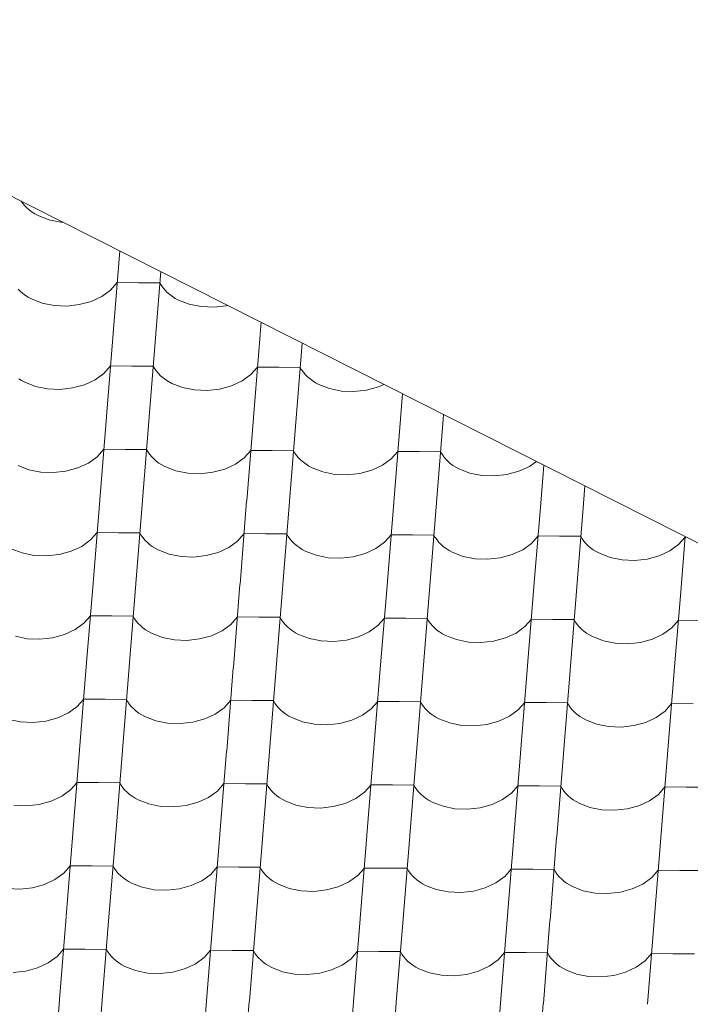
# Model space of a CAD drawing. Header units: millimetres. Extents: x -124639 to 133188, y -48358 to 76648.
# Tile 36 of 49: x 7054 to 7806, y 8416 to 9518. Entities that reach past the tile are written whole.
import ezdxf

# ---------------------------------------------------------------- set-up
doc = ezdxf.new("R2010")
doc.units = ezdxf.units.MM
doc.header["$MEASUREMENT"] = 0
doc.layers.add('Konstrukce - střechy a skořepiny', color=7, linetype='Continuous')
doc.layers.add('Výplně - Povrchové', color=7, linetype='Continuous')

# ---------------------------------------------------------------- blocks, each defined once
blk = doc.blocks.new('*X2')
at = {"layer": 'Výplně - Povrchové', "color": 7, "linetype": 'Continuous', "lineweight": 13}
for p, q in [((7056.1, 9315.3), (7058, 9312.7)), ((7058, 9312.7), (7060.2, 9310.1)), ((7060.2, 9310.1), (7062.6, 9307.6)), ((7062.6, 9307.6), (7065.4, 9305.2)), ((7065.4, 9305.2), (7068.4, 9303)), ((7068.4, 9303), (7071.6, 9300.9)), ((7071.6, 9300.9), (7075.1, 9299.1)), ((7075.1, 9299.1), (7087.1, 9294.4)), ((7087.1, 9294.4), (7100.6, 9291.7)), ((7100.6, 9291.7), (7103.1, 9291.6)), ((7166.5, 9259.5), (7159.1, 9167.3)), ((7212.6, 9236.3), (7207, 9167)), ((7156.3, 9215.7), (7163.7, 9224)), ((7187.6, 9223.8), (7163.7, 9224)), ((7211.6, 9223.7), (7187.6, 9223.8)), ((7211.6, 9223.7), (7213.2, 9220.8)), ((7213.2, 9220.8), (7215.1, 9218.1)), ((7215.1, 9218.1), (7217.3, 9215.5)), ((7052.7, 9216.8), (7055.1, 9214.3)), ((7055.1, 9214.3), (7057.9, 9211.9)), ((7057.9, 9211.9), (7060.9, 9209.7)), ((7060.9, 9209.7), (7064.1, 9207.7)), ((7064.1, 9207.7), (7067.6, 9205.8)), ((7134.6, 9203), (7146.5, 9208.5)), ((7146.5, 9208.5), (7156.3, 9215.7)), ((7217.3, 9215.5), (7219.8, 9213)), ((7219.8, 9213), (7222.5, 9210.7)), ((7222.5, 9210.7), (7225.5, 9208.5)), ((7225.5, 9208.5), (7228.8, 9206.4)), ((7228.8, 9206.4), (7232.2, 9204.5)), ((7067.6, 9205.8), (7079.6, 9201.1)), ((7079.6, 9201.1), (7093.1, 9198.4)), ((7093.1, 9198.4), (7107.2, 9197.8)), ((7107.2, 9197.8), (7121.2, 9199.4)), ((7121.2, 9199.4), (7134.6, 9203)), ((7232.2, 9204.5), (7244.3, 9199.8)), ((7244.3, 9199.8), (7257.7, 9197.1)), ((7257.7, 9197.1), (7271.8, 9196.6)), ((7271.8, 9196.6), (7285.9, 9198.1)), ((7285.9, 9198.1), (7287.3, 9198.5)), ((7324.8, 9179.6), (7323.8, 9166.1)), ((7159.1, 9167), (7151.6, 9074.1)), ((7207, 9166.6), (7199.5, 9073.7)), ((7323.7, 9165.7), (7316.3, 9072.8)), ((7370.9, 9156.3), (7364.2, 9072.4)), ((7148.8, 9122.4), (7156.2, 9130.7)), ((7180.1, 9130.6), (7156.2, 9130.7)), ((7204.1, 9130.4), (7180.1, 9130.6)), ((7204.1, 9130.4), (7205.7, 9127.6)), ((7313.5, 9121.1), (7320.8, 9129.5)), ((7344.8, 9129.3), (7320.8, 9129.5)), ((7368.8, 9129.1), (7344.8, 9129.3)), ((7368.8, 9129.1), (7370.3, 9126.3)), ((7139, 9115.3), (7148.8, 9122.4)), ((7205.7, 9127.6), (7207.6, 9124.8)), ((7207.6, 9124.8), (7209.8, 9122.2)), ((7209.8, 9122.2), (7212.3, 9119.7)), ((7212.3, 9119.7), (7215, 9117.4)), ((7303.6, 9114), (7313.5, 9121.1)), ((7370.3, 9126.3), (7372.2, 9123.6)), ((7372.2, 9123.6), (7374.4, 9121)), ((7374.4, 9121), (7376.9, 9118.5)), ((7376.9, 9118.5), (7379.7, 9116.1)), ((7053.4, 9116.4), (7056.6, 9114.4)), ((7056.6, 9114.4), (7060.1, 9112.5)), ((7060.1, 9112.5), (7072.1, 9107.8)), ((7072.1, 9107.8), (7085.5, 9105.1)), ((7113.7, 9106.1), (7127.1, 9109.7)), ((7127.1, 9109.7), (7139, 9115.3)), ((7215, 9117.4), (7218, 9115.2)), ((7218, 9115.2), (7221.3, 9113.1)), ((7221.3, 9113.1), (7224.7, 9111.2)), ((7224.7, 9111.2), (7236.8, 9106.6)), ((7278.4, 9104.8), (7291.7, 9108.5)), ((7291.7, 9108.5), (7303.6, 9114)), ((7379.7, 9116.1), (7382.7, 9113.9)), ((7382.7, 9113.9), (7385.9, 9111.9)), ((7385.9, 9111.9), (7389.4, 9110)), ((7389.4, 9110), (7401.4, 9105.3)), ((7443, 9103.6), (7456.4, 9107.2)), ((7456.4, 9107.2), (7462.5, 9110.1)), ((7085.5, 9105.1), (7099.7, 9104.5)), ((7099.7, 9104.5), (7113.7, 9106.1)), ((7236.8, 9106.6), (7250.2, 9103.9)), ((7250.2, 9103.9), (7264.3, 9103.3)), ((7264.3, 9103.3), (7278.4, 9104.8)), ((7401.4, 9105.3), (7414.8, 9102.6)), ((7414.8, 9102.6), (7428.9, 9102)), ((7428.9, 9102), (7443, 9103.6)), ((7483.2, 9099.6), (7480.9, 9071.5)), ((7529.3, 9076.4), (7528.8, 9071.2)), ((7151.6, 9073.7), (7144.1, 8980.8)), ((7199.5, 9073.4), (7192, 8980.4)), ((7316.2, 9072.5), (7308.8, 8979.5)), ((7364.2, 9072.1), (7356.7, 8979.2)), ((7480.9, 9071.2), (7473.4, 8978.3)), ((7528.8, 9070.8), (7521.3, 8977.9)), ((7141.3, 9029.1), (7148.7, 9037.5)), ((7172.6, 9037.3), (7148.7, 9037.5)), ((7196.6, 9037.1), (7172.6, 9037.3)), ((7196.6, 9037.1), (7198.2, 9034.3)), ((7198.2, 9034.3), (7200.1, 9031.6)), ((7200.1, 9031.6), (7202.3, 9028.9)), ((7306, 9027.8), (7313.3, 9036.2)), ((7337.3, 9036), (7313.3, 9036.2)), ((7361.2, 9035.8), (7337.3, 9036)), ((7361.2, 9035.8), (7362.8, 9033)), ((7362.8, 9033), (7364.7, 9030.3)), ((7364.7, 9030.3), (7366.9, 9027.7)), ((7470.6, 9026.6), (7478, 9034.9)), ((7501.9, 9034.8), (7478, 9034.9)), ((7525.9, 9034.6), (7501.9, 9034.8)), ((7525.9, 9034.6), (7527.5, 9031.8)), ((7527.5, 9031.8), (7529.4, 9029)), ((7052.6, 9019.2), (7064.6, 9014.5)), ((7119.6, 9016.5), (7131.5, 9022)), ((7131.5, 9022), (7141.3, 9029.1)), ((7202.3, 9028.9), (7204.8, 9026.5)), ((7204.8, 9026.5), (7207.5, 9024.1)), ((7207.5, 9024.1), (7210.5, 9021.9)), ((7210.5, 9021.9), (7213.8, 9019.8)), ((7213.8, 9019.8), (7217.2, 9018)), ((7284.2, 9015.2), (7296.1, 9020.7)), ((7296.1, 9020.7), (7306, 9027.8)), ((7366.9, 9027.7), (7369.4, 9025.2)), ((7369.4, 9025.2), (7372.2, 9022.8)), ((7372.2, 9022.8), (7375.2, 9020.6)), ((7375.2, 9020.6), (7378.4, 9018.6)), ((7448.9, 9013.9), (7460.8, 9019.5)), ((7460.8, 9019.5), (7470.6, 9026.6)), ((7529.4, 9029), (7531.6, 9026.4)), ((7531.6, 9026.4), (7534.1, 9023.9)), ((7534.1, 9023.9), (7536.8, 9021.6)), ((7536.8, 9021.6), (7539.8, 9019.4)), ((7539.8, 9019.4), (7543, 9017.3)), ((7625.4, 9018.2), (7633.2, 9023.8)), ((7641.5, 9019.7), (7638, 8977)), ((7064.6, 9014.5), (7078, 9011.8)), ((7078, 9011.8), (7092.2, 9011.3)), ((7092.2, 9011.3), (7106.2, 9012.8)), ((7106.2, 9012.8), (7119.6, 9016.5)), ((7217.2, 9018), (7229.3, 9013.3)), ((7229.3, 9013.3), (7242.7, 9010.6)), ((7242.7, 9010.6), (7256.8, 9010)), ((7256.8, 9010), (7270.9, 9011.6)), ((7270.9, 9011.6), (7284.2, 9015.2)), ((7378.4, 9018.6), (7381.9, 9016.7)), ((7381.9, 9016.7), (7393.9, 9012)), ((7393.9, 9012), (7407.3, 9009.3)), ((7407.3, 9009.3), (7421.4, 9008.7)), ((7421.4, 9008.7), (7435.5, 9010.3)), ((7435.5, 9010.3), (7448.9, 9013.9)), ((7543, 9017.3), (7546.5, 9015.4)), ((7546.5, 9015.4), (7558.6, 9010.8)), ((7558.6, 9010.8), (7572, 9008.1)), ((7572, 9008.1), (7586.1, 9007.5)), ((7586.1, 9007.5), (7600.2, 9009)), ((7600.2, 9009), (7613.5, 9012.7)), ((7613.5, 9012.7), (7625.4, 9018.2)), ((7687.6, 8996.4), (7686, 8976.6)), ((7144.1, 8980.4), (7136.6, 8887.5)), ((7192, 8980.1), (7184.5, 8887.1)), ((7308.7, 8979.2), (7301.3, 8886.2)), ((7356.7, 8978.8), (7349.2, 8885.9)), ((7473.4, 8977.9), (7465.9, 8885)), ((7521.3, 8977.6), (7513.8, 8884.6)), ((7638, 8976.7), (7630.5, 8883.7)), ((7686, 8976.3), (7678.5, 8883.3)), ((7133.8, 8935.8), (7141.2, 8944.2)), ((7165.1, 8944), (7141.2, 8944.2)), ((7189.1, 8943.8), (7165.1, 8944)), ((7189.1, 8943.8), (7190.7, 8941)), ((7298.5, 8934.6), (7305.8, 8942.9)), ((7329.8, 8942.7), (7305.8, 8942.9)), ((7353.7, 8942.6), (7329.8, 8942.7)), ((7353.7, 8942.6), (7355.3, 8939.7)), ((7463.1, 8933.3), (7470.5, 8941.7)), ((7494.4, 8941.5), (7470.5, 8941.7)), ((7124, 8928.7), (7133.8, 8935.8)), ((7190.7, 8941), (7192.6, 8938.3)), ((7192.6, 8938.3), (7194.8, 8935.7)), ((7194.8, 8935.7), (7197.3, 8933.2)), ((7197.3, 8933.2), (7200, 8930.8)), ((7200, 8930.8), (7203, 8928.6)), ((7288.6, 8927.4), (7298.5, 8934.6)), ((7355.3, 8939.7), (7357.2, 8937)), ((7357.2, 8937), (7359.4, 8934.4)), ((7359.4, 8934.4), (7361.9, 8931.9)), ((7361.9, 8931.9), (7364.7, 8929.6)), ((7453.3, 8926.2), (7463.1, 8933.3)), ((7518.4, 8941.3), (7494.4, 8941.5)), ((7518.4, 8941.3), (7520, 8938.5)), ((7520, 8938.5), (7521.9, 8935.8)), ((7521.9, 8935.8), (7524.1, 8933.1)), ((7524.1, 8933.1), (7526.6, 8930.7)), ((7526.6, 8930.7), (7529.3, 8928.3)), ((7617.9, 8924.9), (7627.8, 8932)), ((7627.8, 8932), (7635.1, 8940.4)), ((7659.1, 8940.2), (7635.1, 8940.4)), ((7683, 8940), (7659.1, 8940.2)), ((7683, 8940), (7684.6, 8937.2)), ((7684.6, 8937.2), (7686.5, 8934.5)), ((7686.5, 8934.5), (7688.7, 8931.9)), ((7688.7, 8931.9), (7691.2, 8929.4)), ((7782.6, 8923.7), (7792.4, 8930.8)), ((7792.4, 8930.8), (7799.7, 8939.1)), ((7799.8, 8939.7), (7795.2, 8882.5)), ((7801, 8939.1), (7799.7, 8939.1)), ((7045.1, 8925.9), (7057.1, 8921.3)), ((7057.1, 8921.3), (7070.5, 8918.6)), ((7098.7, 8919.5), (7112.1, 8923.2)), ((7112.1, 8923.2), (7124, 8928.7)), ((7203, 8928.6), (7206.3, 8926.6)), ((7206.3, 8926.6), (7209.7, 8924.7)), ((7209.7, 8924.7), (7221.8, 8920)), ((7221.8, 8920), (7235.2, 8917.3)), ((7263.4, 8918.3), (7276.7, 8921.9)), ((7276.7, 8921.9), (7288.6, 8927.4)), ((7364.7, 8929.6), (7367.7, 8927.3)), ((7367.7, 8927.3), (7370.9, 8925.3)), ((7370.9, 8925.3), (7374.4, 8923.4)), ((7374.4, 8923.4), (7386.4, 8918.7)), ((7428, 8917), (7441.4, 8920.7)), ((7441.4, 8920.7), (7453.3, 8926.2)), ((7529.3, 8928.3), (7532.3, 8926.1)), ((7532.3, 8926.1), (7535.5, 8924)), ((7535.5, 8924), (7539, 8922.2)), ((7539, 8922.2), (7551.1, 8917.5)), ((7606, 8919.4), (7617.9, 8924.9)), ((7691.2, 8929.4), (7693.9, 8927)), ((7693.9, 8927), (7696.9, 8924.8)), ((7696.9, 8924.8), (7700.2, 8922.8)), ((7700.2, 8922.8), (7703.7, 8920.9)), ((7703.7, 8920.9), (7715.7, 8916.2)), ((7770.6, 8918.1), (7782.6, 8923.7)), ((7070.5, 8918.6), (7084.7, 8918)), ((7084.7, 8918), (7098.7, 8919.5)), ((7235.2, 8917.3), (7249.3, 8916.7)), ((7249.3, 8916.7), (7263.4, 8918.3)), ((7386.4, 8918.7), (7399.8, 8916)), ((7399.8, 8916), (7413.9, 8915.5)), ((7413.9, 8915.5), (7428, 8917)), ((7551.1, 8917.5), (7564.5, 8914.8)), ((7564.5, 8914.8), (7578.6, 8914.2)), ((7578.6, 8914.2), (7592.7, 8915.8)), ((7592.7, 8915.8), (7606, 8919.4)), ((7715.7, 8916.2), (7729.1, 8913.5)), ((7729.1, 8913.5), (7743.2, 8912.9)), ((7743.2, 8912.9), (7757.3, 8914.5)), ((7757.3, 8914.5), (7770.6, 8918.1)), ((7136.6, 8887.2), (7129.1, 8794.2)), ((7184.5, 8886.8), (7177, 8793.9)), ((7301.2, 8885.9), (7293.8, 8793)), ((7349.2, 8885.5), (7341.7, 8792.6)), ((7465.9, 8884.6), (7458.4, 8791.7)), ((7513.8, 8884.3), (7506.3, 8791.3)), ((7630.5, 8883.4), (7623, 8790.4)), ((7678.5, 8883), (7671, 8790.1)), ((7795.2, 8882.1), (7787.7, 8789.2)), ((7116.5, 8835.4), (7126.3, 8842.5)), ((7126.3, 8842.5), (7133.7, 8850.9)), ((7157.6, 8850.7), (7133.7, 8850.9)), ((7181.6, 8850.5), (7157.6, 8850.7)), ((7181.6, 8850.5), (7183.2, 8847.7)), ((7183.2, 8847.7), (7185.1, 8845)), ((7185.1, 8845), (7187.3, 8842.4)), ((7291, 8841.3), (7298.3, 8849.6)), ((7322.3, 8849.5), (7298.3, 8849.6)), ((7346.2, 8849.3), (7322.3, 8849.5)), ((7346.2, 8849.3), (7347.8, 8846.5)), ((7347.8, 8846.5), (7349.7, 8843.7)), ((7349.7, 8843.7), (7351.9, 8841.1)), ((7455.6, 8840), (7463, 8848.4)), ((7486.9, 8848.2), (7463, 8848.4)), ((7510.9, 8848), (7486.9, 8848.2)), ((7510.9, 8848), (7512.5, 8845.2)), ((7512.5, 8845.2), (7514.4, 8842.5)), ((7514.4, 8842.5), (7516.6, 8839.9)), ((7620.3, 8838.8), (7627.6, 8847.1)), ((7651.6, 8846.9), (7627.6, 8847.1)), ((7675.5, 8846.7), (7651.6, 8846.9)), ((7675.5, 8846.7), (7677.1, 8843.9)), ((7677.1, 8843.9), (7679, 8841.2)), ((7784.9, 8837.5), (7792.2, 8845.9)), ((7816.2, 8845.7), (7792.2, 8845.9)), ((7104.6, 8829.9), (7116.5, 8835.4)), ((7187.3, 8842.4), (7189.8, 8839.9)), ((7189.8, 8839.9), (7192.5, 8837.5)), ((7192.5, 8837.5), (7195.5, 8835.3)), ((7195.5, 8835.3), (7198.8, 8833.3)), ((7198.8, 8833.3), (7202.2, 8831.4)), ((7202.2, 8831.4), (7214.3, 8826.7)), ((7269.2, 8828.6), (7281.1, 8834.2)), ((7281.1, 8834.2), (7291, 8841.3)), ((7351.9, 8841.1), (7354.4, 8838.6)), ((7354.4, 8838.6), (7357.2, 8836.3)), ((7357.2, 8836.3), (7360.2, 8834.1)), ((7360.2, 8834.1), (7363.4, 8832)), ((7363.4, 8832), (7366.9, 8830.1)), ((7433.9, 8827.4), (7445.8, 8832.9)), ((7445.8, 8832.9), (7455.6, 8840)), ((7516.6, 8839.9), (7519.1, 8837.4)), ((7519.1, 8837.4), (7521.8, 8835)), ((7521.8, 8835), (7524.8, 8832.8)), ((7524.8, 8832.8), (7528, 8830.8)), ((7598.5, 8826.1), (7610.4, 8831.6)), ((7610.4, 8831.6), (7620.3, 8838.8)), ((7679, 8841.2), (7681.2, 8838.6)), ((7681.2, 8838.6), (7683.7, 8836.1)), ((7683.7, 8836.1), (7686.4, 8833.8)), ((7686.4, 8833.8), (7689.4, 8831.5)), ((7689.4, 8831.5), (7692.7, 8829.5)), ((7775, 8830.4), (7784.9, 8837.5)), ((7049.6, 8828), (7063, 8825.3)), ((7063, 8825.3), (7077.2, 8824.7)), ((7077.2, 8824.7), (7091.2, 8826.3)), ((7091.2, 8826.3), (7104.6, 8829.9)), ((7214.3, 8826.7), (7227.7, 8824)), ((7227.7, 8824), (7241.8, 8823.4)), ((7241.8, 8823.4), (7255.9, 8825)), ((7255.9, 8825), (7269.2, 8828.6)), ((7366.9, 8830.1), (7378.9, 8825.5)), ((7378.9, 8825.5), (7392.3, 8822.8)), ((7392.3, 8822.8), (7406.4, 8822.2)), ((7406.4, 8822.2), (7420.5, 8823.7)), ((7420.5, 8823.7), (7433.9, 8827.4)), ((7528, 8830.8), (7531.5, 8828.9)), ((7531.5, 8828.9), (7543.6, 8824.2)), ((7543.6, 8824.2), (7557, 8821.5)), ((7557, 8821.5), (7571.1, 8820.9)), ((7571.1, 8820.9), (7585.2, 8822.5)), ((7585.2, 8822.5), (7598.5, 8826.1)), ((7692.7, 8829.5), (7696.2, 8827.6)), ((7696.2, 8827.6), (7708.2, 8822.9)), ((7708.2, 8822.9), (7721.6, 8820.2)), ((7735.7, 8819.7), (7749.8, 8821.2)), ((7749.8, 8821.2), (7763.1, 8824.9)), ((7763.1, 8824.9), (7775, 8830.4)), ((7721.6, 8820.2), (7735.7, 8819.7)), ((7129.1, 8793.9), (7121.6, 8700.9)), ((7177, 8793.5), (7169.5, 8700.6)), ((7293.7, 8792.6), (7286.3, 8699.7)), ((7341.7, 8792.3), (7334.2, 8699.3)), ((7458.4, 8791.4), (7450.9, 8698.4)), ((7506.3, 8791), (7498.8, 8698)), ((7623, 8790.1), (7615.5, 8697.2)), ((7670.9, 8789.7), (7663.5, 8696.8)), ((7787.7, 8788.8), (7780.2, 8695.9)), ((7118.8, 8749.3), (7126.2, 8757.6)), ((7150.1, 8757.4), (7126.2, 8757.6)), ((7174.1, 8757.3), (7150.1, 8757.4)), ((7174.1, 8757.3), (7175.7, 8754.4)), ((7175.7, 8754.4), (7177.6, 8751.7)), ((7283.5, 8748), (7290.8, 8756.4)), ((7314.8, 8756.2), (7290.8, 8756.4)), ((7338.7, 8756), (7314.8, 8756.2)), ((7338.7, 8756), (7340.3, 8753.2)), ((7448.1, 8746.7), (7455.5, 8755.1)), ((7479.4, 8754.9), (7455.5, 8755.1)), ((7503.4, 8754.7), (7479.4, 8754.9)), ((7503.4, 8754.7), (7505, 8751.9)), ((7109, 8742.1), (7118.8, 8749.3)), ((7177.6, 8751.7), (7179.8, 8749.1)), ((7179.8, 8749.1), (7182.3, 8746.6)), ((7182.3, 8746.6), (7185, 8744.3)), ((7185, 8744.3), (7188, 8742)), ((7273.6, 8740.9), (7283.5, 8748)), ((7340.3, 8753.2), (7342.2, 8750.5)), ((7342.2, 8750.5), (7344.4, 8747.8)), ((7344.4, 8747.8), (7346.9, 8745.4)), ((7346.9, 8745.4), (7349.7, 8743)), ((7438.3, 8739.6), (7448.1, 8746.7)), ((7505, 8751.9), (7506.9, 8749.2)), ((7506.9, 8749.2), (7509.1, 8746.6)), ((7509.1, 8746.6), (7511.6, 8744.1)), ((7511.6, 8744.1), (7514.3, 8741.7)), ((7602.9, 8738.4), (7612.8, 8745.5)), ((7612.8, 8745.5), (7620.1, 8753.8)), ((7644.1, 8753.7), (7620.1, 8753.8)), ((7668, 8753.5), (7644.1, 8753.7)), ((7668, 8753.5), (7669.6, 8750.7)), ((7669.6, 8750.7), (7671.5, 8747.9)), ((7671.5, 8747.9), (7673.7, 8745.3)), ((7673.7, 8745.3), (7676.2, 8742.8)), ((7767.5, 8737.1), (7777.4, 8744.2)), ((7777.4, 8744.2), (7784.7, 8752.6)), ((7808.7, 8752.4), (7784.7, 8752.6)), ((7042.1, 8734.7), (7055.5, 8732)), ((7069.7, 8731.4), (7083.7, 8733)), ((7083.7, 8733), (7097.1, 8736.6)), ((7097.1, 8736.6), (7109, 8742.1)), ((7188, 8742), (7191.3, 8740)), ((7191.3, 8740), (7194.7, 8738.1)), ((7194.7, 8738.1), (7206.8, 8733.4)), ((7206.8, 8733.4), (7220.2, 8730.7)), ((7248.4, 8731.7), (7261.7, 8735.4)), ((7261.7, 8735.4), (7273.6, 8740.9)), ((7349.7, 8743), (7352.7, 8740.8)), ((7352.7, 8740.8), (7355.9, 8738.7)), ((7355.9, 8738.7), (7359.4, 8736.9)), ((7359.4, 8736.9), (7371.4, 8732.2)), ((7371.4, 8732.2), (7384.8, 8729.5)), ((7413, 8730.5), (7426.4, 8734.1)), ((7426.4, 8734.1), (7438.3, 8739.6)), ((7514.3, 8741.7), (7517.3, 8739.5)), ((7517.3, 8739.5), (7520.5, 8737.5)), ((7520.5, 8737.5), (7524, 8735.6)), ((7524, 8735.6), (7536.1, 8730.9)), ((7577.7, 8729.2), (7591, 8732.8)), ((7591, 8732.8), (7602.9, 8738.4)), ((7676.2, 8742.8), (7678.9, 8740.5)), ((7678.9, 8740.5), (7681.9, 8738.3)), ((7681.9, 8738.3), (7685.2, 8736.2)), ((7685.2, 8736.2), (7688.7, 8734.3)), ((7688.7, 8734.3), (7700.7, 8729.6)), ((7755.6, 8731.6), (7767.5, 8737.1)), ((7055.5, 8732), (7069.7, 8731.4)), ((7220.2, 8730.7), (7234.3, 8730.2)), ((7234.3, 8730.2), (7248.4, 8731.7)), ((7384.8, 8729.5), (7398.9, 8728.9)), ((7398.9, 8728.9), (7413, 8730.5)), ((7536.1, 8730.9), (7549.5, 8728.2)), ((7549.5, 8728.2), (7563.6, 8727.6)), ((7563.6, 8727.6), (7577.7, 8729.2)), ((7700.7, 8729.6), (7714.1, 8727)), ((7714.1, 8727), (7728.2, 8726.4)), ((7728.2, 8726.4), (7742.3, 8727.9)), ((7742.3, 8727.9), (7755.6, 8731.6)), ((7121.6, 8700.6), (7114.1, 8607.7)), ((7169.5, 8700.2), (7162, 8607.3)), ((7286.2, 8699.3), (7278.7, 8606.4)), ((7334.2, 8699), (7326.7, 8606)), ((7450.9, 8698.1), (7443.4, 8605.1)), ((7498.8, 8697.7), (7491.3, 8604.8)), ((7615.5, 8696.8), (7608, 8603.9)), ((7663.4, 8696.4), (7656, 8603.5)), ((7780.2, 8695.6), (7772.7, 8602.6)), ((7101.5, 8648.9), (7111.3, 8656)), ((7111.3, 8656), (7118.7, 8664.3)), ((7142.6, 8664.2), (7118.7, 8664.3)), ((7166.6, 8664), (7142.6, 8664.2)), ((7166.6, 8664), (7168.2, 8661.2)), ((7168.2, 8661.2), (7170.1, 8658.4)), ((7170.1, 8658.4), (7172.3, 8655.8)), ((7172.3, 8655.8), (7174.8, 8653.3)), ((7276, 8654.7), (7283.3, 8663.1)), ((7307.3, 8662.9), (7283.3, 8663.1)), ((7331.2, 8662.7), (7307.3, 8662.9)), ((7331.2, 8662.7), (7332.8, 8659.9)), ((7332.8, 8659.9), (7334.7, 8657.2)), ((7334.7, 8657.2), (7336.9, 8654.6)), ((7440.6, 8653.5), (7448, 8661.8)), ((7471.9, 8661.6), (7448, 8661.8)), ((7495.9, 8661.4), (7471.9, 8661.6)), ((7495.9, 8661.4), (7497.5, 8658.6)), ((7497.5, 8658.6), (7499.4, 8655.9)), ((7499.4, 8655.9), (7501.6, 8653.3)), ((7605.3, 8652.2), (7612.6, 8660.6)), ((7636.6, 8660.4), (7612.6, 8660.6)), ((7660.5, 8660.2), (7636.6, 8660.4)), ((7660.5, 8660.2), (7662.1, 8657.4)), ((7662.1, 8657.4), (7664, 8654.7)), ((7769.9, 8650.9), (7777.2, 8659.3)), ((7801.2, 8659.1), (7777.2, 8659.3)), ((7825.2, 8658.9), (7801.2, 8659.1)), ((7089.6, 8643.3), (7101.5, 8648.9)), ((7174.8, 8653.3), (7177.5, 8651)), ((7177.5, 8651), (7180.5, 8648.8)), ((7180.5, 8648.8), (7183.7, 8646.7)), ((7183.7, 8646.7), (7187.2, 8644.8)), ((7187.2, 8644.8), (7199.3, 8640.2)), ((7254.2, 8642.1), (7266.1, 8647.6)), ((7266.1, 8647.6), (7276, 8654.7)), ((7336.9, 8654.6), (7339.4, 8652.1)), ((7339.4, 8652.1), (7342.2, 8649.7)), ((7342.2, 8649.7), (7345.2, 8647.5)), ((7345.2, 8647.5), (7348.4, 8645.5)), ((7348.4, 8645.5), (7351.9, 8643.6)), ((7418.9, 8640.8), (7430.8, 8646.3)), ((7430.8, 8646.3), (7440.6, 8653.5)), ((7501.6, 8653.3), (7504, 8650.8)), ((7504, 8650.8), (7506.8, 8648.5)), ((7506.8, 8648.5), (7509.8, 8646.2)), ((7509.8, 8646.2), (7513, 8644.2)), ((7513, 8644.2), (7516.5, 8642.3)), ((7583.5, 8639.6), (7595.4, 8645.1)), ((7595.4, 8645.1), (7605.3, 8652.2)), ((7664, 8654.7), (7666.2, 8652)), ((7666.2, 8652), (7668.7, 8649.5)), ((7668.7, 8649.5), (7671.4, 8647.2)), ((7671.4, 8647.2), (7674.4, 8645)), ((7674.4, 8645), (7677.7, 8642.9)), ((7760, 8643.8), (7769.9, 8650.9)), ((7048, 8638.7), (7062.1, 8638.1)), ((7062.1, 8638.1), (7076.2, 8639.7)), ((7076.2, 8639.7), (7089.6, 8643.3)), ((7199.3, 8640.2), (7212.7, 8637.5)), ((7212.7, 8637.5), (7226.8, 8636.9)), ((7226.8, 8636.9), (7240.9, 8638.4)), ((7240.9, 8638.4), (7254.2, 8642.1)), ((7351.9, 8643.6), (7363.9, 8638.9)), ((7363.9, 8638.9), (7377.3, 8636.2)), ((7377.3, 8636.2), (7391.4, 8635.6)), ((7391.4, 8635.6), (7405.5, 8637.2)), ((7405.5, 8637.2), (7418.9, 8640.8)), ((7516.5, 8642.3), (7528.6, 8637.6)), ((7528.6, 8637.6), (7542, 8634.9)), ((7542, 8634.9), (7556.1, 8634.4)), ((7556.1, 8634.4), (7570.2, 8635.9)), ((7570.2, 8635.9), (7583.5, 8639.6)), ((7677.7, 8642.9), (7681.1, 8641)), ((7681.1, 8641), (7693.2, 8636.4)), ((7693.2, 8636.4), (7706.6, 8633.7)), ((7706.6, 8633.7), (7720.7, 8633.1)), ((7720.7, 8633.1), (7734.8, 8634.7)), ((7734.8, 8634.7), (7748.1, 8638.3)), ((7748.1, 8638.3), (7760, 8643.8)), ((7114.1, 8607.3), (7106.6, 8514.4)), ((7162, 8607), (7154.5, 8514)), ((7278.7, 8606.1), (7271.2, 8513.1)), ((7326.7, 8605.7), (7319.2, 8512.7)), ((7443.4, 8604.8), (7435.9, 8511.9)), ((7491.3, 8604.4), (7483.8, 8511.5)), ((7608, 8603.5), (7600.5, 8510.6)), ((7655.9, 8603.2), (7648.5, 8510.2)), ((7772.7, 8602.3), (7765.2, 8509.3)), ((7103.8, 8562.7), (7111.2, 8571.1)), ((7135.1, 8570.9), (7111.2, 8571.1)), ((7159.1, 8570.7), (7135.1, 8570.9)), ((7159.1, 8570.7), (7160.7, 8567.9)), ((7160.7, 8567.9), (7162.6, 8565.2)), ((7268.5, 8561.4), (7275.8, 8569.8)), ((7299.8, 8569.6), (7275.8, 8569.8)), ((7323.7, 8569.4), (7299.8, 8569.6)), ((7323.7, 8569.4), (7325.3, 8566.6)), ((7433.1, 8560.2), (7440.5, 8568.5)), ((7464.4, 8568.4), (7440.5, 8568.5)), ((7488.4, 8568.2), (7464.4, 8568.4)), ((7488.4, 8568.2), (7490, 8565.4)), ((7597.8, 8558.9), (7605.1, 8567.3)), ((7629.1, 8567.1), (7605.1, 8567.3)), ((7653, 8566.9), (7629.1, 8567.1)), ((7653, 8566.9), (7654.6, 8564.1)), ((7094, 8555.6), (7103.8, 8562.7)), ((7162.6, 8565.2), (7164.8, 8562.5)), ((7164.8, 8562.5), (7167.3, 8560.1)), ((7167.3, 8560.1), (7170, 8557.7)), ((7170, 8557.7), (7173, 8555.5)), ((7258.6, 8554.3), (7268.5, 8561.4)), ((7325.3, 8566.6), (7327.2, 8563.9)), ((7327.2, 8563.9), (7329.4, 8561.3)), ((7329.4, 8561.3), (7331.9, 8558.8)), ((7331.9, 8558.8), (7334.6, 8556.4)), ((7334.6, 8556.4), (7337.7, 8554.2)), ((7423.3, 8553.1), (7433.1, 8560.2)), ((7490, 8565.4), (7491.9, 8562.6)), ((7491.9, 8562.6), (7494.1, 8560)), ((7494.1, 8560), (7496.5, 8557.5)), ((7496.5, 8557.5), (7499.3, 8555.2)), ((7587.9, 8551.8), (7597.8, 8558.9)), ((7654.6, 8564.1), (7656.5, 8561.4)), ((7656.5, 8561.4), (7658.7, 8558.8)), ((7658.7, 8558.8), (7661.2, 8556.3)), ((7661.2, 8556.3), (7663.9, 8553.9)), ((7752.5, 8550.5), (7762.4, 8557.7)), ((7762.4, 8557.7), (7769.7, 8566)), ((7793.7, 8565.8), (7769.7, 8566)), ((7817.7, 8565.6), (7793.7, 8565.8)), ((7040.5, 8545.4), (7054.6, 8544.9)), ((7054.6, 8544.9), (7068.7, 8546.4)), ((7068.7, 8546.4), (7082.1, 8550.1)), ((7082.1, 8550.1), (7094, 8555.6)), ((7173, 8555.5), (7176.2, 8553.4)), ((7176.2, 8553.4), (7179.7, 8551.6)), ((7179.7, 8551.6), (7191.8, 8546.9)), ((7191.8, 8546.9), (7205.2, 8544.2)), ((7219.3, 8543.6), (7233.4, 8545.2)), ((7233.4, 8545.2), (7246.7, 8548.8)), ((7246.7, 8548.8), (7258.6, 8554.3)), ((7337.7, 8554.2), (7340.9, 8552.2)), ((7340.9, 8552.2), (7344.4, 8550.3)), ((7344.4, 8550.3), (7356.4, 8545.6)), ((7356.4, 8545.6), (7369.8, 8542.9)), ((7398, 8543.9), (7411.3, 8547.5)), ((7411.3, 8547.5), (7423.3, 8553.1)), ((7499.3, 8555.2), (7502.3, 8553)), ((7502.3, 8553), (7505.5, 8550.9)), ((7505.5, 8550.9), (7509, 8549)), ((7509, 8549), (7521, 8544.3)), ((7562.7, 8542.6), (7576, 8546.3)), ((7576, 8546.3), (7587.9, 8551.8)), ((7663.9, 8553.9), (7666.9, 8551.7)), ((7666.9, 8551.7), (7670.2, 8549.6)), ((7670.2, 8549.6), (7673.6, 8547.8)), ((7673.6, 8547.8), (7685.7, 8543.1)), ((7727.3, 8541.4), (7740.6, 8545)), ((7740.6, 8545), (7752.5, 8550.5)), ((7205.2, 8544.2), (7219.3, 8543.6)), ((7369.8, 8542.9), (7383.9, 8542.3)), ((7383.9, 8542.3), (7398, 8543.9)), ((7521, 8544.3), (7534.5, 8541.7)), ((7534.5, 8541.7), (7548.6, 8541.1)), ((7548.6, 8541.1), (7562.7, 8542.6)), ((7685.7, 8543.1), (7699.1, 8540.4)), ((7699.1, 8540.4), (7713.2, 8539.8)), ((7713.2, 8539.8), (7727.3, 8541.4)), ((7106.6, 8514), (7099.1, 8421.1)), ((7154.5, 8513.7), (7147, 8420.7)), ((7271.2, 8512.8), (7263.7, 8419.8)), ((7319.2, 8512.4), (7311.7, 8419.5)), ((7435.9, 8511.5), (7428.4, 8418.6)), ((7483.8, 8511.1), (7476.3, 8418.2)), ((7600.5, 8510.3), (7593, 8417.3)), ((7648.4, 8509.9), (7641, 8416.9)), ((7765.2, 8509), (7757.7, 8416)), ((7086.5, 8462.3), (7096.3, 8469.4)), ((7096.3, 8469.4), (7103.7, 8477.8)), ((7127.6, 8477.6), (7103.7, 8477.8)), ((7151.6, 8477.4), (7127.6, 8477.6)), ((7151.6, 8477.4), (7153.2, 8474.6)), ((7153.2, 8474.6), (7155.1, 8471.9)), ((7155.1, 8471.9), (7157.3, 8469.3)), ((7157.3, 8469.3), (7159.8, 8466.8)), ((7251.1, 8461), (7261, 8468.2)), ((7261, 8468.2), (7268.3, 8476.5)), ((7292.3, 8476.3), (7268.3, 8476.5)), ((7316.2, 8476.1), (7292.3, 8476.3)), ((7316.2, 8476.1), (7317.8, 8473.3)), ((7317.8, 8473.3), (7319.7, 8470.6)), ((7319.7, 8470.6), (7321.9, 8468)), ((7321.9, 8468), (7324.4, 8465.5)), ((7425.6, 8466.9), (7432.9, 8475.3)), ((7456.9, 8475.1), (7432.9, 8475.3)), ((7480.9, 8474.9), (7456.9, 8475.1)), ((7480.9, 8474.9), (7482.5, 8472.1)), ((7482.5, 8472.1), (7484.4, 8469.4)), ((7484.4, 8469.4), (7486.6, 8466.7)), ((7590.3, 8465.6), (7597.6, 8474)), ((7621.6, 8473.8), (7597.6, 8474)), ((7645.5, 8473.6), (7621.6, 8473.8)), ((7645.5, 8473.6), (7647.1, 8470.8)), ((7647.1, 8470.8), (7649, 8468.1)), ((7649, 8468.1), (7651.2, 8465.5)), ((7754.9, 8464.4), (7762.2, 8472.7)), ((7786.2, 8472.5), (7762.2, 8472.7)), ((7810.2, 8472.4), (7786.2, 8472.5)), ((7061.2, 8453.1), (7074.6, 8456.8)), ((7074.6, 8456.8), (7086.5, 8462.3)), ((7159.8, 8466.8), (7162.5, 8464.4)), ((7162.5, 8464.4), (7165.5, 8462.2)), ((7165.5, 8462.2), (7168.7, 8460.2)), ((7168.7, 8460.2), (7172.2, 8458.3)), ((7172.2, 8458.3), (7184.3, 8453.6)), ((7239.2, 8455.5), (7251.1, 8461)), ((7324.4, 8465.5), (7327.1, 8463.2)), ((7327.1, 8463.2), (7330.1, 8460.9)), ((7330.1, 8460.9), (7333.4, 8458.9)), ((7333.4, 8458.9), (7336.9, 8457)), ((7336.9, 8457), (7348.9, 8452.3)), ((7403.8, 8454.3), (7415.7, 8459.8)), ((7415.7, 8459.8), (7425.6, 8466.9)), ((7486.6, 8466.7), (7489, 8464.2)), ((7489, 8464.2), (7491.8, 8461.9)), ((7491.8, 8461.9), (7494.8, 8459.7)), ((7494.8, 8459.7), (7498, 8457.6)), ((7498, 8457.6), (7501.5, 8455.7)), ((7568.5, 8453), (7580.4, 8458.5)), ((7580.4, 8458.5), (7590.3, 8465.6)), ((7651.2, 8465.5), (7653.7, 8463)), ((7653.7, 8463), (7656.4, 8460.6)), ((7656.4, 8460.6), (7659.4, 8458.4)), ((7659.4, 8458.4), (7662.7, 8456.4)), ((7733.1, 8451.7), (7745, 8457.3)), ((7745, 8457.3), (7754.9, 8464.4)), ((7047.1, 8451.6), (7061.2, 8453.1)), ((7184.3, 8453.6), (7197.7, 8450.9)), ((7197.7, 8450.9), (7211.8, 8450.3)), ((7211.8, 8450.3), (7225.9, 8451.9)), ((7225.9, 8451.9), (7239.2, 8455.5)), ((7348.9, 8452.3), (7362.3, 8449.6)), ((7362.3, 8449.6), (7376.4, 8449.1)), ((7376.4, 8449.1), (7390.5, 8450.6)), ((7390.5, 8450.6), (7403.8, 8454.3)), ((7501.5, 8455.7), (7513.5, 8451.1)), ((7513.5, 8451.1), (7527, 8448.4)), ((7527, 8448.4), (7541.1, 8447.8)), ((7541.1, 8447.8), (7555.2, 8449.4)), ((7555.2, 8449.4), (7568.5, 8453)), ((7662.7, 8456.4), (7666.1, 8454.5)), ((7666.1, 8454.5), (7678.2, 8449.8)), ((7678.2, 8449.8), (7691.6, 8447.1)), ((7691.6, 8447.1), (7705.7, 8446.5)), ((7705.7, 8446.5), (7719.8, 8448.1)), ((7719.8, 8448.1), (7733.1, 8451.7)), ((7099.1, 8420.8), (7091.6, 8327.8)), ((7147, 8420.4), (7139.5, 8327.4)), ((7263.7, 8419.5), (7256.2, 8326.6)), ((7311.6, 8419.1), (7304.2, 8326.2)), ((7428.4, 8418.2), (7420.9, 8325.3)), ((7476.3, 8417.9), (7468.8, 8324.9)), ((7593, 8417), (7585.5, 8324)), ((7640.9, 8416.6), (7633.5, 8323.7))]:
    blk.add_line(p, q, dxfattribs=at)
blk = doc.blocks.new('výplň_1_1', base_point=(0, 0))
at = {"layer": 'Výplně - Povrchové', "color": 7, "linetype": 'Continuous', "lineweight": 13}
blk.add_blockref('*X2', (0, 0), dxfattribs=at)

msp = doc.modelspace()

# ---------------------------------------------------------------- linework, layer by layer
at = {"layer": 'Konstrukce - střechy a skořepiny', "color": 7, "linetype": 'Continuous', "lineweight": 13}
msp.add_line((11498.2, 7071.8), (4176.2, 10769.8), dxfattribs=at)

# ---------------------------------------------------------------- block references
at = {"layer": 'Výplně - Povrchové', "color": 7, "linetype": 'Continuous', "lineweight": 13}
msp.add_blockref('výplň_1_1', (0, 0), dxfattribs=at)

doc.saveas('drawing.dxf')
